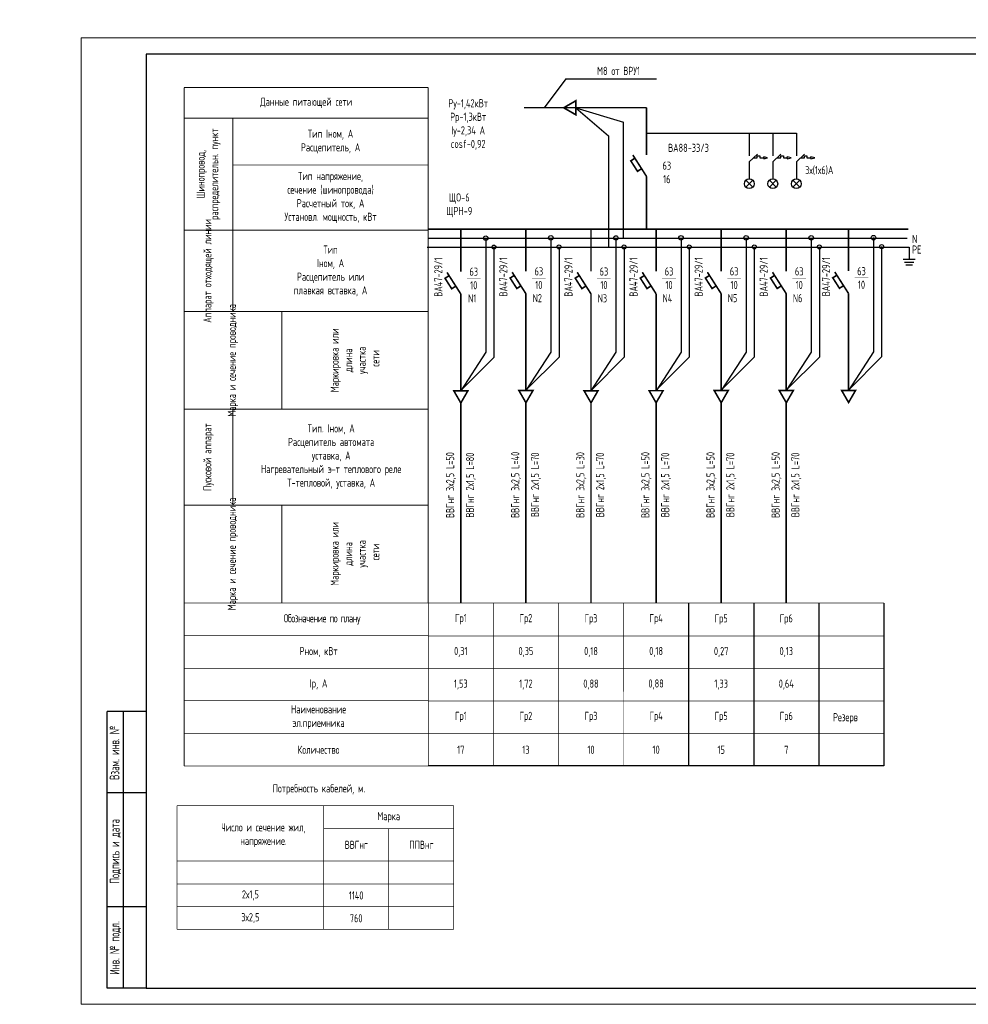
# Model space of a CAD drawing. Header units: millimetres. Extents: x 473009 to 2502882, y 456217 to 1153743.
# Tile 12 of 124: x 774799 to 803946, y 457033 to 487290. Entities that reach past the tile are written whole.
import ezdxf

# ---------------------------------------------------------------- set-up
doc = ezdxf.new("R2010")
doc.units = ezdxf.units.MM
for name, color, linetype in [('EKAB', 7, 'Continuous'), ('FORMAT', 150, 'Continuous'), ('Osnova', 7, 'Continuous'), ('построение', 7, 'Continuous'), ('формат', 136, 'Continuous')]:
    doc.layers.add(name, color=color, linetype=linetype)
for name, color, linetype, lineweight in [('ТХ. ЭЛ', 2, 'Continuous', 30), ('Электрика', 1, 'Continuous', 50), ('ЭМ', 240, 'Continuous', 20)]:
    doc.layers.add(name, color=color, linetype=linetype, lineweight=lineweight)
doc.styles.add('SPDS', font='spds.shx', dxfattribs={"width": 0.8, "height": 250})
doc.styles.add('SPDS1', font='spds.shx', dxfattribs={"width": 0.8})

# ---------------------------------------------------------------- blocks, each defined once
blk = doc.blocks.new('*U102')
at = {"color": 0, "linetype": 'Continuous', "lineweight": 30}
for p, q in [((404, 60), (589, 60)), ((404, 5), (404, 60))]:
    blk.add_line(p, q, dxfattribs=at)
at = {"layer": 'ЭМ', "color": 0, "lineweight": 30, "ltscale": 0.5}
for p, q in [((20, 90), (8, 90)), ((8, 5), (8, 90)), ((13, 5), (13, 90)), ((20, 65), (8, 65)), ((20, 30), (8, 30)), ((20, 5), (8, 5))]:
    blk.add_line(p, q, dxfattribs=at)
at = {"layer": 'ЭМ', "color": 0, "lineweight": 20, "ltscale": 0.5}
blk.add_lwpolyline([(0, 0), (594, 0), (594, 297), (0, 297)], close=True, dxfattribs=at)
at = {"layer": 'ЭМ', "color": 0, "lineweight": 30, "ltscale": 0.5}
blk.add_lwpolyline([(20, 5), (589, 5), (589, 292), (20, 292)], close=True, dxfattribs=at)
at = {"layer": 'ЭМ', "color": 0, "lineweight": 25, "ltscale": 100, "char_height": 3, "attachment_point": 2, "rotation": 90, "style": 'SPDS'}
for s, insert, width in [('Взам. инв. №', (8.72, 77.28), 31.9567), ('Подпись и дата', (8.76, 47.02), 43.3948), ('Инв. № подл.', (8.76, 17.32), 41.415)]:
    blk.add_mtext(s, dxfattribs=dict(at, insert=insert, width=width))

msp = doc.modelspace()

# ---------------------------------------------------------------- linework, layer by layer
at = {"color": 7}
for p, q in [((797214.2, 482924.4), (797464.8, 483161.9)), ((797214.2, 482924.4), (797214.2, 482398.3)), ((797339.5, 483043.2), (797460.5, 483043.2)), ((797460.5, 483043.2), (797460.5, 483105.3)), ((797460.5, 483105.3), (797539.6, 483105.3)), ((797539.6, 483105.3), (797539.6, 483043.2)), ((797539.6, 483043.2), (797659.3, 483043.2)), ((797938.8, 482924.4), (798189.4, 483161.9)), ((797938.8, 482924.4), (797938.8, 482398.3)), ((798064.1, 483043.2), (798185.1, 483043.2)), ((798185.1, 483043.2), (798185.1, 483105.3)), ((798185.1, 483105.3), (798264.2, 483105.3)), ((798264.2, 483105.3), (798264.2, 483043.2)), ((798264.2, 483043.2), (798383.9, 483043.2)), ((798663.4, 482924.4), (798914, 483161.9)), ((798663.4, 482924.4), (798663.4, 482398.3)), ((798788.7, 483043.2), (798909.7, 483043.2)), ((798909.7, 483043.2), (798909.7, 483105.3)), ((798909.7, 483105.3), (798988.8, 483105.3)), ((798988.8, 483105.3), (798988.8, 483043.2)), ((798988.8, 483043.2), (799108.6, 483043.2)), ((797108.1, 482354.4), (797320.3, 482142.3)), ((797108.1, 482142.3), (797320.3, 482354.4)), ((797214.2, 482548.3), (797214.2, 482398.3)), ((797832.7, 482354.4), (798044.9, 482142.3)), ((797832.7, 482142.3), (798044.9, 482354.4)), ((797938.8, 482548.3), (797938.8, 482398.3)), ((798557.4, 482354.4), (798769.5, 482142.3)), ((798557.4, 482142.3), (798769.5, 482354.4)), ((798663.4, 482548.3), (798663.4, 482398.3))]:
    msp.add_line(p, q, dxfattribs=at)
at = {"color": 0, "lineweight": 25, "const_width": 30}
for points in [[(779850.7, 485206), (787350.7, 485206)], [(779850.7, 485206), (779850.7, 464359.2)], [(787350.7, 485202.3), (787350.7, 469374.6)], [(779850.7, 484263.5), (787350.7, 484263.5)], [(781350.7, 478321.7), (781350.7, 484259.8)], [(787350.7, 482825.3), (781350.7, 482825.3)], [(779850.7, 480825.3), (787350.7, 480825.3)], [(779850.7, 478321.7), (787350.7, 478321.7)], [(782850.7, 475321.7), (782850.7, 478321.7)], [(779850.7, 475321.7), (787350.7, 475321.7)], [(781350.7, 472374.6), (781350.7, 475321.7)], [(779850.7, 472374.6), (787350.7, 472374.6)], [(782850.7, 472374.6), (782850.7, 469374.6)]]:
    msp.add_lwpolyline(points, dxfattribs=at)
at = {"color": 7}
for centre in [(797214.2, 482248.3), (797938.8, 482248.3), (798663.4, 482248.3)]:
    msp.add_circle(centre, 150, dxfattribs=at)
at = {"layer": 'EKAB', "color": 7}
for p, q in [((797659.4, 483047), (797658.8, 483016.6)), ((797658.8, 483016.6), (797780.1, 483044.8)), ((797659.4, 483046.7), (797660.2, 483077.2)), ((797780.1, 483044.8), (797660.2, 483077.2)), ((798384, 483047), (798383.5, 483016.6)), ((798383.5, 483016.6), (798504.8, 483044.8)), ((798384, 483046.7), (798384.8, 483077.2)), ((798504.8, 483044.8), (798384.8, 483077.2)), ((799108.1, 483016.6), (799229.4, 483044.8)), ((799108.6, 483046.7), (799109.5, 483077.2)), ((799229.4, 483044.8), (799109.5, 483077.2))]:
    msp.add_line(p, q, dxfattribs=at)
at = {"layer": 'FORMAT', "color": 0, "lineweight": 25, "ltscale": 2}
for p, q in [((791885.5, 484583.8), (793353, 484136.7)), ((791885.5, 484583.8), (792885.9, 483724.5)), ((793353, 480579.1), (793353, 484136.7)), ((794061.6, 483807.9), (798663.4, 483807.9)), ((797214.2, 483807.9), (797214.2, 483110.4)), ((797938.8, 483807.9), (797938.8, 483110.4)), ((798663.4, 483807.9), (798663.4, 483110.4)), ((792885.9, 483724.5), (792885.9, 480302)), ((799108.6, 483047), (799108.1, 483016.6)), ((787350.7, 480579.1), (802065, 480579.1)), ((789118.7, 480579.1), (789118.7, 477070.2)), ((791119, 480587.3), (791119, 477078.4)), ((793118.4, 480583.8), (793118.4, 477074.9)), ((795118.5, 480585.6), (795118.5, 477076.7)), ((797118.7, 480587.3), (797118.7, 477078.4)), ((799118.8, 480587.2), (799118.8, 477078.3)), ((801032.5, 480593.8), (801032.5, 477084.9)), ((787324.1, 480302.2), (802125.9, 480302.2)), ((789369.8, 480302), (789369.8, 476912.5)), ((791370.1, 480310.2), (791370.1, 476920.7)), ((793369.5, 480306.7), (793369.5, 476917.2)), ((795369.7, 480308.5), (795369.7, 476918.9)), ((797369.8, 480310.2), (797369.8, 476920.7)), ((799369.9, 480310.1), (799369.9, 476920.5)), ((801283.6, 480316.7), (801283.6, 476927.2)), ((802125.9, 480302.2), (802125.9, 479931.1)), ((801943.4, 479931.1), (802308.3, 479931.1)), ((801983.1, 479843.2), (802268.7, 479843.2)), ((802022.8, 479755.3), (802229, 479755.3)), ((789118.7, 477070.2), (788353, 475883.8)), ((789369.8, 476912.5), (788373.8, 475916.1)), ((791119, 477078.4), (790353.3, 475892)), ((791370.1, 476920.7), (790374.2, 475924.3)), ((793118.4, 477074.9), (792352.7, 475888.5)), ((793369.5, 476917.2), (792373.6, 475920.8)), ((795118.5, 477076.7), (794352.8, 475890.2)), ((795369.7, 476918.9), (794373.7, 475922.5)), ((797118.7, 477078.4), (796352.9, 475892)), ((797369.8, 476920.7), (796373.8, 475924.3)), ((799118.8, 477078.3), (798353.1, 475891.8)), ((799369.9, 476920.5), (798373.9, 475924.1)), ((801032.5, 477084.9), (800266.8, 475898.4)), ((801283.6, 476927.2), (800287.6, 475930.8)), ((795352.1, 469364), (795351.6, 464358.1)), ((797352.2, 469364), (797351.7, 464358.1)), ((799352.3, 469364), (799351.8, 464358.1)), ((801352.4, 469363.8), (801351.9, 464357.9)), ((801351.9, 464358.1), (787351.6, 464358.1))]:
    msp.add_line(p, q, dxfattribs=at)
at = {"layer": 'FORMAT', "color": 0, "lineweight": 25, "ltscale": 2, "const_width": 50}
for points in [[(791514.1, 484583.8), (791885.5, 484369.4), (791885.5, 484798.2)], [(788353.5, 475512.4), (788567.9, 475883.8), (788139.1, 475883.8)], [(790353.8, 475520.6), (790568.2, 475892), (790139.4, 475892)], [(792353.2, 475517.1), (792567.6, 475888.5), (792138.8, 475888.5)], [(794353.3, 475518.8), (794567.8, 475890.2), (794138.9, 475890.2)], [(796353.5, 475520.6), (796567.9, 475892), (796139.1, 475892)], [(798353.6, 475520.4), (798568, 475891.8), (798139.2, 475891.8)], [(800267.3, 475527.1), (800481.7, 475898.4), (800052.9, 475898.4)]]:
    msp.add_lwpolyline(points, close=True, dxfattribs=at)
at = {"layer": 'FORMAT', "color": 0, "lineweight": 25, "ltscale": 2}
for points, const_width in [([(794061.6, 484583.8), (790297, 484583.8)], 40), ([(794061.6, 484583.8), (794061.6, 483127.4)], 50), ([(793701.5, 483032.8), (793576, 482952.6), (793781.4, 482631.5), (793906.8, 482711.7)], 50), ([(794062.7, 482468), (793637.8, 483132.4)], 50), ([(794061.6, 482469.7), (794061.6, 480856.2)], 50), ([(787350.7, 480856.2), (802100.4, 480856.2)], 50), ([(788353, 480856.2), (788353, 479551.1)], 50), ([(790353.3, 480864.4), (790353.3, 479559.3)], 50), ([(792352.7, 480860.9), (792352.7, 479555.8)], 50), ([(794352.8, 480862.7), (794352.8, 479557.6)], 50), ([(796352.9, 480864.4), (796352.9, 479559.3)], 50), ([(798353.1, 480864.3), (798353.1, 479559.1)], 50), ([(800266.8, 480870.9), (800266.8, 479565.8)], 50), ([(787993.2, 479423.3), (787867.7, 479343), (788073.1, 479021.9), (788198.6, 479102.1)], 50), ([(788354.4, 478858.5), (787929.5, 479522.8)], 50), ([(788539.5, 479338.7), (788961.5, 479338.7)], 10), ([(789993.5, 479431.5), (789868, 479351.2), (790073.4, 479030.1), (790198.9, 479110.4)], 50), ([(790354.7, 478866.7), (789929.8, 479531.1)], 50), ([(790539.9, 479346.9), (790961.8, 479346.9)], 10), ([(791992.9, 479428), (791867.4, 479347.7), (792072.8, 479026.6), (792198.3, 479106.8)], 50), ([(792354.1, 478863.1), (791929.2, 479527.5)], 50), ([(792539.3, 479343.4), (792961.2, 479343.4)], 10), ([(793993, 479429.7), (793867.6, 479349.5), (794072.9, 479028.4), (794198.4, 479108.6)], 50), ([(794354.3, 478864.9), (793929.3, 479529.3)], 50), ([(794539.4, 479345.1), (794961.3, 479345.1)], 10), ([(795993.1, 479431.5), (795867.7, 479351.2), (796073.1, 479030.1), (796198.5, 479110.4)], 50), ([(796354.4, 478866.7), (795929.5, 479531.1)], 50), ([(796539.5, 479346.9), (796961.4, 479346.9)], 10), ([(797993.3, 479431.3), (797867.8, 479351.1), (798073.2, 479029.9), (798198.6, 479110.2)], 50), ([(798354.5, 478866.5), (797929.6, 479530.9)], 50), ([(798539.6, 479346.7), (798961.6, 479346.7)], 10), ([(799907, 479437.9), (799781.5, 479357.7), (799986.9, 479036.6), (800112.4, 479116.8)], 50), ([(800268.2, 478873.1), (799843.3, 479537.5)], 50), ([(800453.3, 479353.4), (800875.3, 479353.4)], 10), ([(788353, 478858.3), (788353, 475883.8)], 50), ([(790353.3, 478866.5), (790353.3, 475892)], 50), ([(792352.7, 478863), (792352.7, 475888.5)], 50), ([(794352.8, 478864.8), (794352.8, 475890.2)], 50), ([(796352.9, 478866.5), (796352.9, 475892)], 50), ([(798353.1, 478866.4), (798353.1, 475891.8)], 50), ([(800266.8, 478873), (800266.8, 475898.4)], 50), ([(788353.5, 475512.4), (788353.5, 469364)], 50), ([(790353.8, 475520.6), (790353.8, 469372.2)], 50), ([(792353.2, 475517.1), (792353.2, 469368.7)], 50), ([(794353.1, 475516.9), (794353.1, 469368.5)], 50), ([(796353.2, 475518.6), (796353.2, 469370.3)], 50), ([(798353.3, 475518.5), (798353.3, 469370.1)], 50), ([(789352.4, 469372.2), (789352.1, 464356.9)], 20), ([(791351.8, 469360.5), (791351.3, 464356.9)], 20), ([(793351.9, 469362.2), (793351.5, 464356.9)], 20), ([(787351.7, 464359.5), (779850.7, 464359.2)], 20), ([(784136.6, 462434.7), (788136.6, 462434.7)], 20)]:
    msp.add_lwpolyline(points, dxfattribs=dict(at, const_width=const_width))
for centre, radius in [((789118.7, 480579.1), 68.8), ((791119, 480587.3), 68.8), ((793118.4, 480583.8), 68.8), ((795118.5, 480585.6), 68.8), ((797118.7, 480587.3), 68.8), ((799118.8, 480587.2), 68.8), ((801032.5, 480593.8), 68.8), ((789369.8, 480302), 61.1), ((791370.1, 480310.2), 61.1), ((793369.5, 480306.7), 61.1), ((795369.7, 480308.5), 61.1), ((797369.8, 480310.2), 61.1), ((799369.9, 480310.1), 61.1), ((801283.6, 480316.7), 61.1)]:
    msp.add_circle(centre, radius, dxfattribs=at)
at = {"layer": 'Osnova', "color": 0, "lineweight": 25, "const_width": 20}
for points in [[(787351.5, 469366.3), (779850.7, 469366.3)], [(779850.7, 468358.4), (787351.5, 468358.4)], [(779850.7, 467359.7), (787351.6, 467359.7)]]:
    msp.add_lwpolyline(points, dxfattribs=at)
at = {"layer": 'Osnova', "color": 0, "const_width": 20}
for points in [[(787352.1, 469372.2), (787351.7, 464356.9)], [(787352.1, 469372.2), (787351.7, 464356.9)], [(787352.1, 469364), (801352.4, 469364)], [(787352.1, 468356.2), (801352.3, 468356.2)], [(787351.9, 467357.4), (801352.2, 467357.4)], [(787351.8, 466357.4), (801352.1, 466357.4)], [(787351.7, 465359.5), (801352, 465359.5)], [(779636.6, 463134.7), (788136.6, 463136.2)], [(779636.6, 459334.7), (779636.6, 463134.7)], [(784136.6, 459334.7), (784136.6, 463135.5)], [(788136.6, 463136.2), (788136.6, 459334.7)], [(786136.6, 459334.7), (786136.6, 462434.7)], [(779636.6, 461434.7), (788136.6, 461434.7)], [(779636.6, 460734.7), (788136.6, 460734.7)], [(779636.6, 460034.7), (788136.6, 460034.7)], [(779636.6, 459334.7), (788136.6, 459334.7)]]:
    msp.add_lwpolyline(points, dxfattribs=at)
at = {"layer": 'построение', "color": 0, "lineweight": 25}
for q in [(790914.2, 484583.8), (794364.3, 485472.6)]:
    msp.add_line((791579, 485472.6), q, dxfattribs=at)
at = {"layer": 'ТХ. ЭЛ', "color": 0, "lineweight": 25, "const_width": 20}
msp.add_lwpolyline([(779850.7, 465359.4), (787351.7, 465360.2)], dxfattribs=at)
at = {"layer": 'Электрика', "color": 0, "lineweight": -2, "const_width": 20}
msp.add_lwpolyline([(779850.7, 466359.7), (787351.6, 466359.7)], dxfattribs=at)

# ---------------------------------------------------------------- block references
at = {"layer": 'формат', "color": 0, "xscale": 100, "yscale": 100, "zscale": 100}
msp.add_blockref('*U102', (776690.2, 457033.4), dxfattribs=at)

# ---------------------------------------------------------------- texts
at = {"color": 7, "ltscale": 2, "insert": (513015.9, 476034.8), "char_height": 250, "width": 17719.705, "attachment_point": 4, "line_spacing_factor": 1.44, "style": 'SPDS1'}
msp.add_mtext('\\pi7954.85267;{\\L\\C256;Общие данные\\P\\pi0;\\l    1.Настоящий проект электроосвещения и электрооборудования здания выполнен на основании следующих исходных данных разделов: АР, ОВ, ОС, ТХ. \\PВРУ-1- Ру =116,2кВт; \\P             Рр =98,7кВт.\\P    2.Проектом предусмотрено рабочее (общее, местное) ремонтное и аварийное освещение.\\P    3.Общее рабочее освещение предусматривается стационарными светодиодными светильниками. Выбор типа светильников производился в соответствии с назначением помещений, характеристикой среды и требованиями архитектурного оформления.\\P   4.Освещенность помещений принята согласно нормам и правилам КМК2.01.05-98.\\P   5.Управление рабочим освещением осуществляется выключателями, установленными по месту в помещениях .\\P   6.Аварийное освещение предусматривается по линиям проходов и выходов из здания. Светильники аварийного освещения выделяются из числа светильников общего рабочего освещения и питаются от сети аварийного освещения.\\P   7.Включение светильников общего и аварийного освещения раздельное.\\P  8.Групповая осветительная сеть выполняется кабелем марки ВВГнг-0,66  в ПВХ гофротрубе за подвесным потолком, в плитах перекрытий.   \\P     9.Силовыми электроприемниками являются  технологическое,  сантехническое оборудование. Номинальная мощность установленных электроприемников принята в соответствии с заданиями технологической, вентиляционной частей проекта. \\PРасчетная мощность силовых электроприемников определена методом коэффициентов спроса по характерным группам электроприемников (на основании рекомендаций КМК). . Отключение общей вентиляции при пожаре осуществляется поступлением сигнала на магнитный пускатель "МП".\\P     10.Силовая распределительная сеть выполняется кабелем ВВГнг, проложенная за подвесным потолком в ПВХ гофротрубе и скрыто в ПВХ трубе под слоем штукатурки. \\P     11.Силовые распределительные пункты приняты с автоматическими выключателями на отходящих линиях. Щиты принять навесными. В качестве главного распределительного щита принята панель ПР. Магистральные сети выполняются кабелем марки ВВГнг, проложенные в гофрированных трубах ПВХ, на скобах.\\P    12.Для защиты от поражения электрическим током предусматривается следующие виды заземления :\\P     Заземление всех корпусов электроприемников выполняется в однофазной сети третьим  заземляющим проводом,в трехфазной-пятым заземляющим проводом.\\PВ проекте принята система заземления TN-S. Ввод в здание должен быть предусмотрен пятижильным кабелем. Пятая жила соединяется с заземленной нейтралью источника.\\P    13. Опасные зоны на объекте отсутствуют\\C5;.\\P    }14. {\\C256;Монтаж выполнить в соответствии с ПУЭ и КМК3.05.06-97.}', dxfattribs=at)
at = {"color": 0, "lineweight": 25, "char_height": 250, "width": 3000, "attachment_point": 5, "rotation": 90, "style": 'SPDS1'}
for s, insert in [('Шинопровод, распределительн. пункт', (780600.7, 482544.4)), ('Аппарат отходящей линии', (780600.7, 479571.7)), ('ВА47-29/1', (789660.6, 479386.1)), ('ВА47-29/1', (793660.1, 479384.4)), ('ВА47-29/1', (795660.2, 479386.1)), ('ВА47-29/1', (797660.3, 479385.9)), ('ВА47-29/1', (799574, 479392.6)), ('ВА47-29/1', (787660.3, 479377.9)), ('ВА47-29/1', (791660, 479382.6)), ('Марка и сечение проводника', (781350.7, 476821.7)), ('Маркировка или \\Pдлина \\Pучастка\\P сети', (785100.7, 476821.7)), ('Пусковой аппарат', (780600.7, 473848.2)), ('Марка и сечение проводника', (781350.7, 470874.6)), ('Маркировка или \\Pдлина \\Pучастка\\P сети', (785100.7, 470874.6))]:
    msp.add_mtext(s, dxfattribs=dict(at, insert=insert))
at = {"layer": 'FORMAT', "color": 0, "lineweight": 25, "ltscale": 2, "char_height": 250}
for s, insert, width, attachment_point, style in [('М8 от ВРУ1', (793199.3, 485717.3), 2861.145, 5, 'SPDS1'), ('Данные питающей сети', (783600.7, 484734.7), 5294.379, 5, 'SPDS1'), ('{\\C7;Pу-1,42кВт\\PPр-1,3кВт\\PIу-2,34 А\\Pcosf-0,92}', (788579.4, 484068.8), 2861.145, 5, 'SPDS1'), ('Тип Iном, А\\PРасцепитель, А', (784350.7, 483544.4), 5294.379, 5, 'SPDS1'), ('ВА88-33/3', (795348.7, 483352.1), 2861.145, 5, 'SPDS1'), ('63\\P16', (794682.5, 482597.5), 2861.145, 5, 'SPDS1'), ('Тип напряжение, \\Pсечение (шинопровода) \\PРасчетный ток, А\\PУстановл. мощность, кВт', (784350.7, 481825.3), 5294.379, 5, 'SPDS1'), ('3х(1х6)А', (799365.9, 482655.3), 2861.145, 5, 'SPDS1'), ('ЩO-6\\PЩРН-9', (788304.1, 481585.6), 2861.145, 5, 'SPDS1'), ('N', (802219.3, 480674.1), 322.357, 1, 'SPDS'), ('Тип\\PIном, А\\PРасцепитель или\\Pплавкая вставка, А', (784350.7, 479571.7), 5294.379, 5, 'SPDS1'), ('PE', (802219.3, 480351.6), 1975.073, 1, 'SPDS'), ('63\\P10', (788750.5, 479338.7), 2000, 5, 'SPDS1'), ('63\\P10', (790750.8, 479346.9), 2000, 5, 'SPDS1'), ('63\\P10', (792750.2, 479343.4), 2000, 5, 'SPDS1'), ('63\\P10', (794750.3, 479345.1), 2000, 5, 'SPDS1'), ('63\\P10', (796750.5, 479346.9), 2000, 5, 'SPDS1'), ('63\\P10', (798750.6, 479346.7), 2000, 5, 'SPDS1'), ('63\\P10', (800664.3, 479353.4), 2000, 5, 'SPDS1'), ('N1{\\W0.3;\\T0.75; }', (788702.7, 478725.1), 2000, 5, 'SPDS1'), ('N2{\\W0.3;\\T0.75; }', (790703, 478733.3), 2000, 5, 'SPDS1'), ('N3{\\W0.3;\\T0.75; }', (792702.4, 478729.8), 2000, 5, 'SPDS1'), ('N4{\\W0.3;\\T0.75; }', (794702.5, 478731.6), 2000, 5, 'SPDS1'), ('N5{\\W0.3;\\T0.75; }', (796702.6, 478733.3), 2000, 5, 'SPDS1'), ('N6{\\W0.3;\\T0.75; }', (798702.8, 478733.1), 2000, 5, 'SPDS1'), ('Тип. Iном, А\\PРасцепитель автомата\\Pуставка, А\\PНагревательный э-т теплового реле\\PТ-тепловой, уставка, А ', (784369.8, 473864.3), 5294.379, 5, 'SPDS1'), ('{\\T0.9;Обозначение по плану}', (784083.7, 468861.9), 2861.145, 5, 'SPDS1'), ('Гр1', (788352.8, 468869.9), 2000, 5, 'SPDS1'), ('Гр2', (790352.2, 468866.4), 2000, 5, 'SPDS1'), ('Гр3', (792351.6, 468862.9), 2000, 5, 'SPDS1'), ('Гр4', (794352, 468866.4), 2000, 5, 'SPDS1'), ('Гр5', (796351.9, 468862.5), 2000, 5, 'SPDS1'), ('Гр6', (798352, 468862.3), 2000, 5, 'SPDS1'), ('Рном, кВт', (783981.9, 467858), 2000, 5, 'SPDS1'), ('0,31', (788352.8, 467859.3), 2000, 5, 'SPDS1'), ('0,35', (790353.1, 467858.7), 2000, 5, 'SPDS1'), ('0,18', (792352.5, 467858.5), 2000, 5, 'SPDS1'), ('0,18', (794352.9, 467862.1), 2000, 5, 'SPDS1'), ('0,27', (796352.8, 467858.2), 2000, 5, 'SPDS1'), ('0,13', (798352.9, 467858), 2000, 5, 'SPDS1'), ('Ip, А', (783981.8, 466859.6), 2000, 5, 'SPDS1'), ('1,53', (788352.8, 466860.5), 2000, 5, 'SPDS1'), ('1,72', (790353.1, 466859.9), 2000, 5, 'SPDS1'), ('0,88', (792352.5, 466859.8), 2000, 5, 'SPDS1'), ('0,88', (794352.9, 466863.3), 2000, 5, 'SPDS1'), ('1,33', (796352.8, 466859.4), 2000, 5, 'SPDS1'), ('0,64', (798352.9, 466859.2), 2000, 5, 'SPDS1'), ('Наименование\\Pэл.приемника', (783981.8, 465857.6), 2000, 5, 'SPDS1'), ('Гр1', (788352.6, 465863.3), 2000, 5, 'SPDS1'), ('Гр2', (790352.9, 465863.3), 2000, 5, 'SPDS1'), ('Гр3', (792352.3, 465862.6), 2000, 5, 'SPDS1'), ('Гр4', (794352.7, 465866.1), 2000, 5, 'SPDS1'), ('Гр5', (796352.6, 465862.2), 2000, 5, 'SPDS1'), ('Гр6', (798352.7, 465862), 2000, 5, 'SPDS1'), ('Резерв', (800169.6, 465821.8), 2000, 5, 'SPDS1'), ('Количество', (783981.7, 464857.3), 2000, 5, 'SPDS1'), ('17', (788353.2, 464855.9), 2000, 5, 'SPDS1'), ('13', (790353.5, 464855.3), 2000, 5, 'SPDS1'), ('10', (792352.9, 464855.2), 2000, 5, 'SPDS1'), ('10', (794353.3, 464858.7), 2000, 5, 'SPDS1'), ('15', (796353.1, 464854.8), 2000, 5, 'SPDS1'), ('7', (798353.3, 464854.6), 2000, 5, 'SPDS1'), ('Потребность кабелей, м.', (783991.5, 463635.8), 3136.899, 5, 'SPDS1'), ('Марка', (786136.6, 462782.2), 2000, 5, 'SPDS1'), ('Число и сечение жил,\\Pнапряжение.', (782290.4, 462231), 2807.538, 5, 'SPDS1'), ('ВВГнг', (785141.5, 461934.7), 2000, 5, 'SPDS1'), ('ППВнг', (787141.5, 461934.7), 2000, 5, 'SPDS1'), ('2х1,5', (781886.6, 460381.2), 2000, 5, 'SPDS1'), ('1140', (785136.6, 460377.8), 2000, 5, 'SPDS1'), ('3х2,5', (781886.6, 459681.2), 2000, 5, 'SPDS1'), ('760', (785136.6, 459677.8), 2000, 5, 'SPDS1')]:
    msp.add_mtext(s, dxfattribs=dict(at, insert=insert, width=width, attachment_point=attachment_point, style=style))
at = {"layer": 'FORMAT', "color": 0, "lineweight": 25, "ltscale": 2, "char_height": 250, "width": 8656.306, "attachment_point": 2, "rotation": 90, "style": 'SPDS1'}
for s, insert in [('ВВГнг 3х2,5 L=50', (787899.3, 472988.7)), ('ВВГнг 2х1,5 L=80', (788507.8, 472988.7)), ('ВВГнг 3х2,5 L=40', (789899.6, 472996.9)), ('ВВГнг 2х1,5 L=70', (790508.1, 472996.9)), ('ВВГнг 3х2,5 L=30', (791899, 472993.3)), ('ВВГнг 2х1,5 L=70', (792507.5, 472993.3)), ('ВВГнг 3х2,5 L=50', (793898.8, 472993.2)), ('ВВГнг 2х1,5 L=70', (794507.3, 472993.2)), ('ВВГнг 3х2,5 L=50', (795899, 472994.9)), ('ВВГнг 2х1,5 L=70', (796507.5, 472994.9)), ('ВВГнг 3х2,5 L=50', (797899.1, 472994.7)), ('ВВГнг 2х1,5 L=70', (798507.6, 472994.7))]:
    msp.add_mtext(s, dxfattribs=dict(at, insert=insert))

doc.saveas('drawing.dxf')
